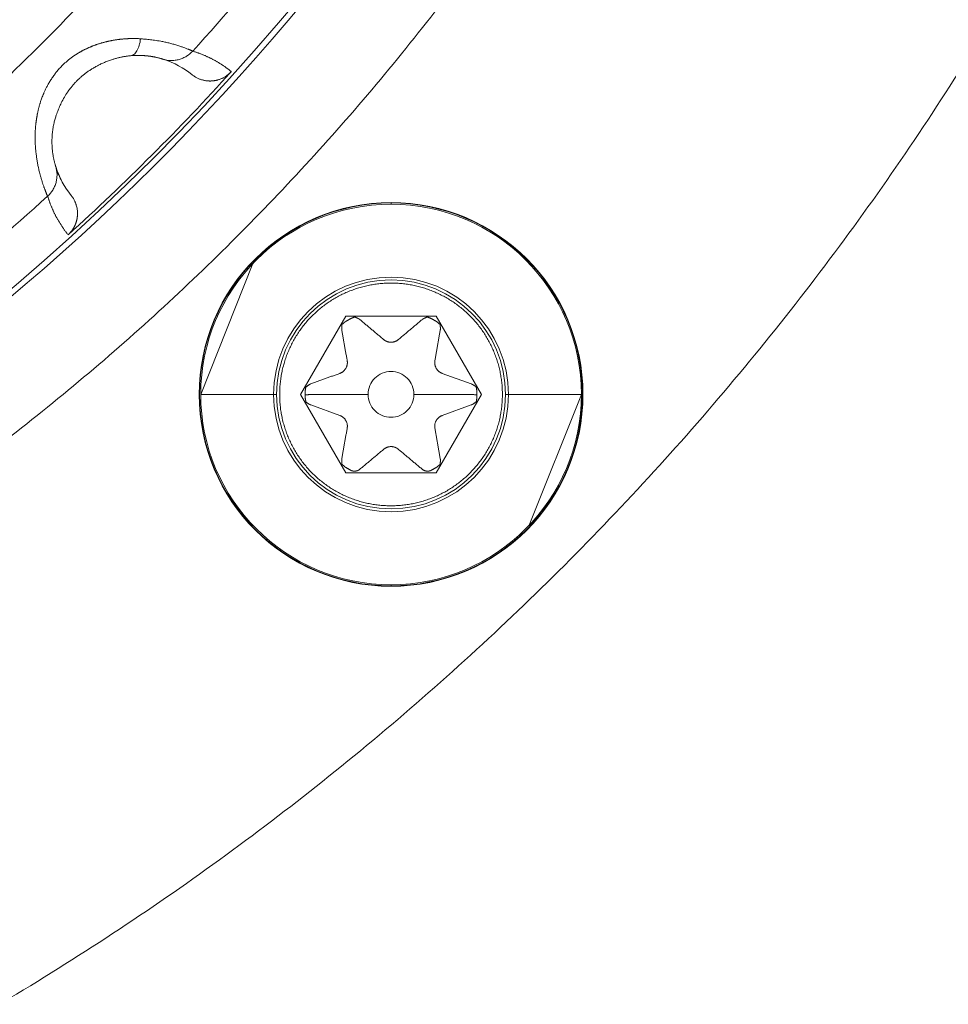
# Model space of a CAD drawing. Header units: millimetres. Extents: x 51337 to 61814, y -21781 to -12277.
# Tile 233 of 256: x 59281 to 59297, y -20757 to -20740. Entities that reach past the tile are written whole.
import ezdxf

# ---------------------------------------------------------------- set-up
doc = ezdxf.new("R2010")
doc.units = ezdxf.units.MM
doc.header["$LTSCALE"] = 0.3175
doc.layers.add('1轮廓实线层', color=7, linetype='Continuous', lineweight=18)

msp = doc.modelspace()

# ---------------------------------------------------------------- linework, layer by layer
at = {"layer": '1轮廓实线层'}
for p, q in [((59282.06566, -20742.86049), (59282.02365, -20742.80685)), ((59284.3208, -20746.32678), (59285.23001, -20744.04299)), ((59286.06444, -20746.32678), (59286.85398, -20744.95925)), ((59286.85398, -20744.95925), (59288.43306, -20744.95925)), ((59288.43306, -20744.95925), (59289.2226, -20746.32678)), ((59288.53765, -20745.959), (59289.04415, -20746.14335)), ((59286.85398, -20747.6943), (59286.06444, -20746.32678)), ((59289.2226, -20746.32678), (59288.43306, -20747.6943)), ((59290.96624, -20746.32678), (59290.05703, -20748.61057)), ((59286.74939, -20746.69456), (59286.24289, -20746.51021)), ((59289.04415, -20746.51021), (59288.53765, -20746.69456)), ((59288.43306, -20747.6943), (59286.85398, -20747.6943))]:
    msp.add_line(p, q, dxfattribs=at)
msp.add_circle((59287.64352, -20746.32678), 3.35, dxfattribs=at)
for centre, radius, start, end in [((59255.29339, -20713.97664), 117.32051, 300.7584308, 103.5504853), ((59255.29339, -20713.97664), 40, 288.773642, 251.226405), ((59255.29339, -20713.97664), 39.90067, 289.520584, 109.999747), ((59287.64352, -20746.32678), 3.34311, 90, 270), ((59287.64352, -20746.32678), 3.32276, 90, 180), ((59287.64352, -20746.32678), 3.34311, 270, 90), ((59287.64352, -20746.32678), 3.32276, 0, 90), ((59287.64352, -20746.32678), 2.04923, 0, 180), ((59287.64352, -20746.32678), 1.9988, 0, 180), ((59287.64352, -20746.32678), 3.32276, 180, 270), ((59287.64352, -20746.32678), 2.04923, 180, 0), ((59287.64352, -20746.32678), 1.9988, 180, 0), ((59287.64352, -20746.32678), 3.32276, 270, 0)]:
    msp.add_arc(centre, radius, start, end, dxfattribs=at)
for points, degree, knots in [([(59255.29339, -20663.97664), (59256.8034, -20663.97664), (59258.31341, -20664.04509), (59261.32105, -20664.31834), (59262.81868, -20664.52313), (59265.78926, -20665.06737), (59267.26222, -20665.40682), (59270.17137, -20666.21761), (59271.60758, -20666.68893), (59274.43144, -20667.7596), (59275.81911, -20668.35894), (59278.53453, -20669.68071), (59279.86228, -20670.40314), (59282.44697, -20671.96518), (59283.7039, -20672.80478), (59286.13667, -20674.59426), (59287.31248, -20675.54414), (59289.57336, -20677.54639), (59290.65841, -20678.59876), (59292.72886, -20680.79735), (59293.71425, -20681.94358), (59295.57728, -20684.32048), (59296.45492, -20685.55116), (59298.09526, -20688.08688), (59298.85795, -20689.39192), (59300.26213, -20692.06565), (59300.90362, -20693.43434), (59302.06014, -20696.22415), (59302.57516, -20697.64527), (59303.47452, -20700.52827), (59303.85885, -20701.99016), (59304.49367, -20704.94271), (59304.74416, -20706.43337), (59305.10924, -20709.43125), (59305.22383, -20710.93847), (59305.31618, -20713.95708), (59305.29393, -20715.46848), (59305.11278, -20718.48307), (59304.95388, -20719.98626), (59304.50072, -20722.9721), (59304.20647, -20724.45474), (59303.48502, -20727.38733), (59303.05783, -20728.83727), (59302.07401, -20731.69256), (59301.51738, -20733.0979), (59300.27925, -20735.85247), (59299.59776, -20737.20168), (59298.11549, -20739.83293), (59297.31472, -20741.11495), (59295.60046, -20743.60129), (59294.68698, -20744.80561), (59292.75479, -20747.12665), (59291.7361, -20748.24337), (59289.60184, -20750.38008), (59288.48628, -20751.40006), (59286.16745, -20753.3349), (59284.96418, -20754.24976), (59282.47981, -20755.96686), (59281.1987, -20756.7691), (59278.56916, -20758.25438), (59277.22072, -20758.93742), (59274.46758, -20760.1787), (59273.06287, -20760.73694), (59270.20872, -20761.72403), (59268.75927, -20762.15288), (59267.29339, -20762.51529)], 3, [0, 0, 0, 0, 0.03125, 0.03125, 0.0625, 0.0625, 0.09375, 0.09375, 0.125, 0.125, 0.15625, 0.15625, 0.1875, 0.1875, 0.21875, 0.21875, 0.25, 0.25, 0.28125, 0.28125, 0.3125, 0.3125, 0.34375, 0.34375, 0.375, 0.375, 0.40625, 0.40625, 0.4375, 0.4375, 0.46875, 0.46875, 0.5, 0.5, 0.53125, 0.53125, 0.5625, 0.5625, 0.59375, 0.59375, 0.625, 0.625, 0.65625, 0.65625, 0.6875, 0.6875, 0.71875, 0.71875, 0.75, 0.75, 0.78125, 0.78125, 0.8125, 0.8125, 0.84375, 0.84375, 0.875, 0.875, 0.90625, 0.90625, 0.9375, 0.9375, 0.96875, 0.96875, 1, 1, 1, 1]), ([(59267.29339, -20754.11934), (59268.48559, -20753.76295), (59269.6619, -20753.35342), (59271.97343, -20752.4313), (59273.10863, -20751.91873), (59275.32894, -20750.79459), (59276.41404, -20750.18304), (59278.52551, -20748.8658), (59279.55189, -20748.16012), (59281.53778, -20746.66022), (59282.49729, -20745.86602), (59284.34185, -20744.19537), (59285.22689, -20743.31894), (59286.91547, -20741.49079), (59287.71902, -20740.53908), (59289.23824, -20738.56794), (59289.95391, -20737.5485), (59291.29172, -20735.45), (59291.91384, -20734.37093), (59293.05962, -20732.16171), (59293.58326, -20731.03156), (59294.52791, -20728.72916), (59294.94892, -20727.5569), (59295.68496, -20725.17957), (59295.99999, -20723.9745), (59296.52157, -20721.54111), (59296.72813, -20720.31279), (59297.03112, -20717.84265), (59297.12756, -20716.60082), (59297.20956, -20714.11351), (59297.19512, -20712.86803), (59297.05548, -20710.38328), (59296.93028, -20709.14403), (59296.57009, -20706.68157), (59296.33512, -20705.45837), (59295.75726, -20703.03772), (59295.41437, -20701.84028), (59294.62342, -20699.48066), (59294.17534, -20698.31848), (59293.17757, -20696.03859), (59292.62786, -20694.92089), (59291.43118, -20692.73883), (59290.7842, -20691.67447), (59289.39811, -20689.60755), (59288.65899, -20688.60498), (59287.09448, -20686.66959), (59286.26909, -20685.73676), (59284.53857, -20683.94826), (59283.63345, -20683.09257), (59281.75066, -20681.46514), (59280.77299, -20680.69339), (59278.75286, -20679.23995), (59277.7104, -20678.55825), (59275.56895, -20677.29032), (59274.46997, -20676.70408), (59272.22419, -20675.63173), (59271.07741, -20675.1456), (59268.74513, -20674.27733), (59267.55963, -20673.89518), (59265.15934, -20673.23787), (59263.94455, -20672.96272), (59261.4953, -20672.52159), (59260.26084, -20672.35562), (59257.78205, -20672.13418), (59256.53772, -20672.07871), (59255.29339, -20672.07871)], 3, [0, 0, 0, 0, 0.03125, 0.03125, 0.0625, 0.0625, 0.09375, 0.09375, 0.125, 0.125, 0.15625, 0.15625, 0.1875, 0.1875, 0.21875, 0.21875, 0.25, 0.25, 0.28125, 0.28125, 0.3125, 0.3125, 0.34375, 0.34375, 0.375, 0.375, 0.40625, 0.40625, 0.4375, 0.4375, 0.46875, 0.46875, 0.5, 0.5, 0.53125, 0.53125, 0.5625, 0.5625, 0.59375, 0.59375, 0.625, 0.625, 0.65625, 0.65625, 0.6875, 0.6875, 0.71875, 0.71875, 0.75, 0.75, 0.78125, 0.78125, 0.8125, 0.8125, 0.84375, 0.84375, 0.875, 0.875, 0.90625, 0.90625, 0.9375, 0.9375, 0.96875, 0.96875, 1, 1, 1, 1]), ([(59283.27062, -20740.11632), (59283.26494, -20740.11598), (59283.25361, -20740.11529), (59283.23653, -20740.11443), (59283.21943, -20740.11372), (59283.20232, -20740.11315), (59283.18519, -20740.11273), (59283.16805, -20740.11246), (59283.15089, -20740.11233), (59283.13372, -20740.11235), (59283.11655, -20740.11251), (59283.09937, -20740.11282), (59283.08219, -20740.11328), (59283.065, -20740.11388), (59283.04782, -20740.11463), (59283.03063, -20740.11553), (59283.01345, -20740.11657), (59282.99628, -20740.11776), (59282.97911, -20740.11909), (59282.96196, -20740.12058), (59282.94481, -20740.1222), (59282.92768, -20740.12398), (59282.91057, -20740.1259), (59282.89348, -20740.12796), (59282.8764, -20740.13017), (59282.85935, -20740.13253), (59282.84232, -20740.13503), (59282.82532, -20740.13768), (59282.80835, -20740.14048), (59282.79141, -20740.14342), (59282.7745, -20740.1465), (59282.75762, -20740.14974), (59282.74078, -20740.15311), (59282.72399, -20740.15664), (59282.70723, -20740.16031), (59282.69051, -20740.16412), (59282.67384, -20740.16808), (59282.65721, -20740.17218), (59282.64064, -20740.17643), (59282.62411, -20740.18083), (59282.60764, -20740.18537), (59282.59122, -20740.19005), (59282.57486, -20740.19488), (59282.55856, -20740.19985), (59282.54232, -20740.20497), (59282.52615, -20740.21023), (59282.51003, -20740.21564), (59282.49399, -20740.22119), (59282.47801, -20740.22689), (59282.46211, -20740.23273), (59282.44628, -20740.23871), (59282.43052, -20740.24484), (59282.41484, -20740.25111), (59282.39924, -20740.25753), (59282.38372, -20740.26409), (59282.36828, -20740.27079), (59282.35293, -20740.27764), (59282.33766, -20740.28463), (59282.32249, -20740.29176), (59282.3074, -20740.29904), (59282.29241, -20740.30646), (59282.27751, -20740.31402), (59282.26271, -20740.32173), (59282.248, -20740.32958), (59282.2334, -20740.33757), (59282.2189, -20740.3457), (59282.20451, -20740.35398), (59282.1574, -20740.38174), (59282.08372, -20740.42988), (59281.99172, -20740.50141), (59281.91602, -20740.57025), (59281.85486, -20740.63434), (59281.80623, -20740.69164), (59281.76301, -20740.7474), (59281.72324, -20740.80364), (59281.68564, -20740.86271), (59281.653, -20740.9192), (59281.62482, -20740.97263), (59281.60065, -20741.02257), (59281.58006, -20741.06866), (59281.56268, -20741.11063), (59281.54815, -20741.14824), (59281.53617, -20741.18129), (59281.52647, -20741.20963), (59281.51882, -20741.23315), (59281.51304, -20741.25175), (59281.50896, -20741.26537), (59281.50496, -20741.27932), (59281.50065, -20741.29532), (59281.49547, -20741.31505), (59281.49051, -20741.33485), (59281.48573, -20741.35472), (59281.48115, -20741.37465), (59281.47676, -20741.39464), (59281.47257, -20741.41469), (59281.46857, -20741.43479), (59281.46476, -20741.45494), (59281.46115, -20741.47514), (59281.45773, -20741.49539), (59281.4545, -20741.51567), (59281.45147, -20741.53599), (59281.44864, -20741.55634), (59281.446, -20741.57673), (59281.44356, -20741.59714), (59281.44131, -20741.61758), (59281.43927, -20741.63804), (59281.43742, -20741.65852), (59281.43577, -20741.67902), (59281.43432, -20741.69955), (59281.43308, -20741.72009), (59281.43204, -20741.74064), (59281.4312, -20741.76121), (59281.43057, -20741.78179), (59281.43014, -20741.80238), (59281.42992, -20741.82296), (59281.42989, -20741.84353), (59281.43023, -20741.88412), (59281.43212, -20741.94431), (59281.43731, -20742.0226), (59281.44479, -20742.09902), (59281.45407, -20742.17304), (59281.46479, -20742.24432), (59281.47683, -20742.31274), (59281.48668, -20742.36306), (59281.49497, -20742.40095), (59281.50215, -20742.43144), (59281.51236, -20742.47211), (59281.52575, -20742.52157), (59281.54217, -20742.57748), (59281.55896, -20742.63027), (59281.57344, -20742.67311), (59281.58365, -20742.70212), (59281.59113, -20742.7233), (59281.59717, -20742.74056), (59281.60305, -20742.7568), (59281.60852, -20742.77155), (59281.61358, -20742.78489), (59281.61825, -20742.79689), (59281.62252, -20742.80762), (59281.62641, -20742.81717), (59281.62993, -20742.82559), (59281.6331, -20742.83298), (59281.63593, -20742.83939), (59281.63844, -20742.8449), (59281.64065, -20742.84958), (59281.64259, -20742.8535), (59281.64428, -20742.85672), (59281.64573, -20742.85932), (59281.64698, -20742.86134), (59281.64806, -20742.86288), (59281.64867, -20742.86356), (59281.64897, -20742.86389)], 3, [0, 0, 0, 0, 0.00396949, 0.00792271, 0.01186003, 0.01578181, 0.01968837, 0.02358008, 0.02745725, 0.0313202, 0.03516926, 0.03900472, 0.04282688, 0.04663604, 0.05043246, 0.05421644, 0.05798822, 0.06174807, 0.06549624, 0.06923297, 0.07295849, 0.07667303, 0.08037682, 0.08407006, 0.08775297, 0.09142573, 0.09508856, 0.09874162, 0.10238511, 0.1060192, 0.10964406, 0.11325986, 0.11686674, 0.12046488, 0.1240544, 0.12763547, 0.1312082, 0.13477275, 0.13832923, 0.14187778, 0.14541851, 0.14895154, 0.15247698, 0.15599495, 0.15950555, 0.16300889, 0.16650507, 0.1699942, 0.17347637, 0.1769517, 0.18042028, 0.18388221, 0.18733759, 0.19078653, 0.1942291, 0.19766542, 0.20109558, 0.20451967, 0.20793779, 0.21135004, 0.21475652, 0.21815732, 0.22155254, 0.22494229, 0.22832666, 0.23170577, 0.23507971, 0.2384486, 0.26502367, 0.28858214, 0.30926629, 0.32719576, 0.34242456, 0.35495638, 0.37010786, 0.38432111, 0.39758013, 0.40987007, 0.42117585, 0.43148202, 0.44077334, 0.44903524, 0.45625408, 0.46241746, 0.46751438, 0.47153548, 0.47447326, 0.47632223, 0.48054165, 0.48477243, 0.48901473, 0.4932687, 0.49753453, 0.50181238, 0.50610245, 0.51040495, 0.51472008, 0.51904807, 0.52338918, 0.52774364, 0.53211174, 0.53649375, 0.54088998, 0.54530077, 0.54972665, 0.55416822, 0.55862608, 0.56310085, 0.56759318, 0.57210371, 0.5766331, 0.58118203, 0.58575112, 0.59034034, 0.59494933, 0.59957776, 0.60422533, 0.622501, 0.6410032, 0.65970204, 0.67856197, 0.69757309, 0.71674304, 0.73607139, 0.74201651, 0.75161379, 0.76490258, 0.7819314, 0.80275304, 0.82690071, 0.84607373, 0.86019506, 0.86921539, 0.87888546, 0.88827987, 0.8973966, 0.90623394, 0.91479041, 0.92306479, 0.93105596, 0.93876294, 0.94618481, 0.95332069, 0.9601697, 0.96673093, 0.97300347, 0.97898633, 0.98467851, 0.99007894, 0.99518648, 1, 1, 1, 1]), ([(59283.09702, -20740.41275), (59283.11624, -20740.41111), (59283.1557, -20740.39591), (59283.20951, -20740.33255), (59283.24997, -20740.23425), (59283.26559, -20740.1556), (59283.27062, -20740.11632)], 3, [0, 0, 0, 0, 0.24769377, 0.50189629, 0.75609882, 1, 1, 1, 1]), ([(59284.18064, -20740.33223), (59284.18032, -20740.33203), (59284.17967, -20740.33162), (59284.17836, -20740.33089), (59284.17673, -20740.33002), (59284.17471, -20740.329), (59284.17229, -20740.32782), (59284.16941, -20740.32645), (59284.16604, -20740.32489), (59284.16213, -20740.32312), (59284.15764, -20740.32112), (59284.15251, -20740.31888), (59284.14672, -20740.31639), (59284.1402, -20740.31363), (59284.13292, -20740.31059), (59284.12482, -20740.30727), (59284.11586, -20740.30365), (59284.10598, -20740.29973), (59284.08966, -20740.29338), (59284.06359, -20740.28338), (59284.02274, -20740.26821), (59283.96934, -20740.24945), (59283.90632, -20740.22884), (59283.83727, -20740.20842), (59283.76747, -20740.19016), (59283.69615, -20740.17381), (59283.62947, -20740.16078), (59283.56935, -20740.1506), (59283.5172, -20740.14264), (59283.46777, -20740.13593), (59283.42142, -20740.13034), (59283.37845, -20740.12575), (59283.33911, -20740.122), (59283.30364, -20740.11894), (59283.28112, -20740.11716), (59283.27062, -20740.11632)], 3, [0, 0, 0, 0, 0.01071754, 0.02203092, 0.03393745, 0.04643449, 0.05951944, 0.07318978, 0.08744305, 0.1022769, 0.11768902, 0.1336772, 0.15023929, 0.1673732, 0.18507685, 0.20334817, 0.22218509, 0.24158542, 0.26154691, 0.312327, 0.37160412, 0.4392434, 0.5150676, 0.58163483, 0.64470892, 0.70430255, 0.76044006, 0.80090573, 0.83825972, 0.87255911, 0.90385888, 0.93221013, 0.95765864, 0.98024414, 1, 1, 1, 1]), ([(59284.18064, -20740.33223), (59284.15061, -20740.36521), (59284.11489, -20740.39544), (59284.05456, -20740.43291), (59284.03335, -20740.4441), (59283.9893, -20740.46337), (59283.96647, -20740.47145), (59283.91987, -20740.48423), (59283.8961, -20740.48891), (59283.84841, -20740.49478), (59283.82447, -20740.49597), (59283.75353, -20740.49448), (59283.70745, -20740.48667), (59283.66487, -20740.47358)], 3, [0, 0, 0, 0, 0.25, 0.25, 0.375, 0.375, 0.5, 0.5, 0.625, 0.625, 0.75, 0.75, 1, 1, 1, 1]), ([(59284.18064, -20740.33223), (59284.18767, -20740.33437), (59284.20175, -20740.33868), (59284.22269, -20740.34539), (59284.24353, -20740.3523), (59284.26427, -20740.35944), (59284.28491, -20740.36679), (59284.30544, -20740.37435), (59284.32587, -20740.38213), (59284.34619, -20740.39013), (59284.36641, -20740.39834), (59284.38652, -20740.40678), (59284.40653, -20740.41543), (59284.42643, -20740.4243), (59284.44623, -20740.43338), (59284.46593, -20740.44269), (59284.48551, -20740.45222), (59284.505, -20740.46196), (59284.52437, -20740.47193), (59284.54364, -20740.48212), (59284.56281, -20740.49252), (59284.58187, -20740.50315), (59284.60082, -20740.514), (59284.61967, -20740.52507), (59284.63841, -20740.53637), (59284.65704, -20740.54788), (59284.67556, -20740.55962), (59284.69398, -20740.57158), (59284.71229, -20740.58376), (59284.73049, -20740.59617), (59284.74859, -20740.6088), (59284.76657, -20740.62166), (59284.78445, -20740.63474), (59284.80222, -20740.64805), (59284.81988, -20740.66158), (59284.83744, -20740.67533), (59284.84903, -20740.68466), (59284.85483, -20740.68933)], 3, [0, 0, 0, 0, 0.02695908, 0.05401288, 0.0811614, 0.10840466, 0.13574267, 0.16317545, 0.19070299, 0.21832533, 0.24604246, 0.27385441, 0.30176118, 0.32976278, 0.35785923, 0.38605054, 0.41433672, 0.44271778, 0.47119373, 0.49976459, 0.52843036, 0.55719105, 0.58604669, 0.61499727, 0.64404281, 0.67318333, 0.70241882, 0.7317493, 0.76117479, 0.79069529, 0.82031081, 0.85002137, 0.87982697, 0.90972762, 0.93972333, 0.96981413, 1, 1, 1, 1]), ([(59281.79033, -20742.34815), (59281.79014, -20742.34755), (59281.78976, -20742.34633), (59281.78905, -20742.3441), (59281.7882, -20742.34149), (59281.7872, -20742.33841), (59281.78604, -20742.33483), (59281.78471, -20742.33069), (59281.78321, -20742.32593), (59281.78153, -20742.3205), (59281.77876, -20742.31135), (59281.77458, -20742.297), (59281.7687, -20742.27524), (59281.76324, -20742.25325), (59281.75832, -20742.23184), (59281.75399, -20742.2116), (59281.74941, -20742.18843), (59281.74471, -20742.16212), (59281.74001, -20742.13253), (59281.73548, -20742.09947), (59281.73134, -20742.0628), (59281.72778, -20742.02202), (59281.72518, -20741.97757), (59281.72384, -20741.93005), (59281.72395, -20741.88964), (59281.72482, -20741.85629), (59281.72598, -20741.82892), (59281.72807, -20741.79575), (59281.73156, -20741.75659), (59281.7384, -20741.69971), (59281.75024, -20741.62957), (59281.76827, -20741.55176), (59281.78735, -20741.48452), (59281.80589, -20741.42807), (59281.82259, -20741.38245), (59281.83641, -20741.3476), (59281.85627, -20741.30023), (59281.88847, -20741.23051), (59281.93836, -20741.13826), (59281.99135, -20741.05493), (59282.03356, -20740.99658), (59282.06749, -20740.95308), (59282.09977, -20740.91437), (59282.13852, -20740.87172), (59282.17784, -20740.83198), (59282.21922, -20740.79349), (59282.26307, -20740.75596), (59282.30981, -20740.7192), (59282.35796, -20740.68438), (59282.40862, -20740.65068), (59282.46238, -20740.61794), (59282.51988, -20740.58607), (59282.58035, -20740.55578), (59282.64372, -20740.52734), (59282.70983, -20740.50105), (59282.7638, -20740.48234), (59282.80456, -20740.46964), (59282.83139, -20740.46181), (59282.85821, -20740.4545), (59282.88501, -20740.44772), (59282.91179, -20740.44146), (59282.93852, -20740.43573), (59282.96519, -20740.43054), (59282.99178, -20740.42588), (59283.01829, -20740.42176), (59283.04469, -20740.41819), (59283.071, -20740.41512), (59283.08833, -20740.41354), (59283.09702, -20740.41275)], 3, [0, 0, 0, 0, 0.00751197, 0.01531793, 0.02341576, 0.03180325, 0.04047812, 0.04943801, 0.0586804, 0.06820264, 0.07800188, 0.10242302, 0.12645154, 0.15008491, 0.16454662, 0.17970674, 0.19553419, 0.21199468, 0.22905127, 0.24666478, 0.26479462, 0.28340031, 0.30295506, 0.32206646, 0.3407609, 0.348747, 0.35858432, 0.37023099, 0.38363919, 0.39876451, 0.42719923, 0.45186304, 0.47298736, 0.49068841, 0.50502157, 0.51601498, 0.52368322, 0.55004226, 0.58294232, 0.61442482, 0.63503837, 0.64482133, 0.66180282, 0.67826906, 0.69423864, 0.7097287, 0.72673916, 0.74375908, 0.76078271, 0.77780123, 0.79613127, 0.81507832, 0.83464802, 0.8548515, 0.8757079, 0.89724898, 0.90566334, 0.91409053, 0.92253391, 0.93099722, 0.93948456, 0.94800046, 0.95654983, 0.96513801, 0.97377074, 0.9824542, 0.99119496, 1, 1, 1, 1]), ([(59283.22411, -20740.40716), (59283.22776, -20740.40715), (59283.23504, -20740.40715), (59283.24577, -20740.40723), (59283.25633, -20740.40738), (59283.26669, -20740.4076), (59283.27688, -20740.40789), (59283.28689, -20740.40823), (59283.29671, -20740.40864), (59283.30636, -20740.40909), (59283.31582, -20740.4096), (59283.32512, -20740.41016), (59283.33423, -20740.41076), (59283.34317, -20740.4114), (59283.35194, -20740.41208), (59283.36054, -20740.4128), (59283.36897, -20740.41355), (59283.37723, -20740.41434), (59283.38533, -20740.41515), (59283.39326, -20740.41599), (59283.40102, -20740.41685), (59283.40862, -20740.41773), (59283.41607, -20740.41864), (59283.42335, -20740.41956), (59283.43048, -20740.4205), (59283.43745, -20740.42145), (59283.44426, -20740.42241), (59283.45093, -20740.42339), (59283.45744, -20740.42437), (59283.4638, -20740.42536), (59283.47002, -20740.42635), (59283.47609, -20740.42735), (59283.48201, -20740.42835), (59283.4878, -20740.42935), (59283.49344, -20740.43035), (59283.49895, -20740.43135), (59283.50431, -20740.43235), (59283.50955, -20740.43334), (59283.51465, -20740.43432), (59283.51961, -20740.4353), (59283.52445, -20740.43628), (59283.53435, -20740.4383), (59283.55074, -20740.44183), (59283.5739, -20740.44722), (59283.59921, -20740.45367), (59283.61977, -20740.45943), (59283.63486, -20740.46395), (59283.64497, -20740.46711), (59283.6526, -20740.46957), (59283.65817, -20740.47141), (59283.66218, -20740.47273), (59283.664, -20740.47331), (59283.66487, -20740.47358)], 3, [0, 0, 0, 0, 0.01270573, 0.02535382, 0.03794418, 0.05047664, 0.06295092, 0.0753667, 0.08772353, 0.10002095, 0.11225839, 0.12443526, 0.13655089, 0.14860458, 0.16059559, 0.17252312, 0.18438637, 0.19618449, 0.20791661, 0.21958183, 0.23117926, 0.24270796, 0.25416701, 0.26555545, 0.27687233, 0.2881167, 0.29928759, 0.31038404, 0.32140509, 0.33234977, 0.34321713, 0.35400621, 0.36471607, 0.37534577, 0.38589438, 0.39636097, 0.40674462, 0.41704444, 0.42725952, 0.43738897, 0.44743193, 0.45738753, 0.50009895, 0.55732906, 0.62950678, 0.71713689, 0.77411382, 0.82727834, 0.87653354, 0.92179163, 0.96297199, 1, 1, 1, 1]), ([(59284.85483, -20740.68933), (59284.79388, -20740.75673), (59284.62433, -20740.84409), (59284.52267, -20740.85237), (59284.47293, -20740.85643), (59284.42069, -20740.84983), (59284.27955, -20740.83199), (59284.16849, -20740.74197)], 2, [0, 0, 0, 0.25, 0.5, 0.5, 0.75, 0.75, 1, 1, 1]), ([(59281.79033, -20742.34815), (59281.80342, -20742.39073), (59281.81122, -20742.43681), (59281.81272, -20742.50775), (59281.81153, -20742.53168), (59281.80566, -20742.57938), (59281.80097, -20742.60314), (59281.7882, -20742.64974), (59281.78011, -20742.67257), (59281.76084, -20742.71662), (59281.74966, -20742.73782), (59281.71218, -20742.79815), (59281.68196, -20742.83387), (59281.64897, -20742.86389)], 3, [0, 0, 0, 0, 0.25, 0.25, 0.375, 0.375, 0.5, 0.5, 0.625, 0.625, 0.75, 0.75, 1, 1, 1, 1]), ([(59282.00608, -20743.53808), (59282.00141, -20743.53228), (59281.99208, -20743.52069), (59281.97833, -20743.50313), (59281.9648, -20743.48548), (59281.95149, -20743.46771), (59281.93841, -20743.44983), (59281.92555, -20743.43184), (59281.91292, -20743.41375), (59281.90051, -20743.39555), (59281.88833, -20743.37724), (59281.87637, -20743.35882), (59281.86463, -20743.34029), (59281.85311, -20743.32166), (59281.84182, -20743.30292), (59281.83075, -20743.28408), (59281.8199, -20743.26513), (59281.80927, -20743.24607), (59281.79886, -20743.2269), (59281.78868, -20743.20763), (59281.77871, -20743.18825), (59281.76896, -20743.16877), (59281.75944, -20743.14918), (59281.75013, -20743.12949), (59281.74104, -20743.10969), (59281.73217, -20743.08979), (59281.72352, -20743.06978), (59281.71509, -20743.04967), (59281.70687, -20743.02945), (59281.69887, -20743.00913), (59281.69109, -20742.9887), (59281.68353, -20742.96817), (59281.67618, -20742.94753), (59281.66905, -20742.92679), (59281.66213, -20742.90595), (59281.65542, -20742.88501), (59281.65112, -20742.87092), (59281.64897, -20742.86389)], 3, [0, 0, 0, 0, 0.03018539, 0.06027571, 0.090271, 0.12017125, 0.14997647, 0.17968668, 0.20930189, 0.2388221, 0.26824732, 0.29757758, 0.32681287, 0.35595321, 0.38499861, 0.41394907, 0.44280462, 0.47156526, 0.50023101, 0.52880186, 0.55727784, 0.58565896, 0.61394522, 0.64213665, 0.67023324, 0.69823502, 0.72614199, 0.75395416, 0.78167156, 0.80929418, 0.83682205, 0.86425516, 0.89159355, 0.91883721, 0.94598617, 0.97304043, 1, 1, 1, 1]), ([(59282.00608, -20743.53808), (59282.0087, -20743.53568), (59282.01395, -20743.53087), (59282.02165, -20743.52344), (59282.02922, -20743.51582), (59282.03664, -20743.50802), (59282.04391, -20743.50003), (59282.05103, -20743.49187), (59282.05799, -20743.48354), (59282.06478, -20743.47504), (59282.07139, -20743.46637), (59282.07782, -20743.45755), (59282.08407, -20743.44859), (59282.09012, -20743.43947), (59282.09598, -20743.43022), (59282.10164, -20743.42084), (59282.10709, -20743.41134), (59282.11233, -20743.40172), (59282.11736, -20743.39199), (59282.12217, -20743.38216), (59282.12676, -20743.37223), (59282.13112, -20743.36222), (59282.13526, -20743.35213), (59282.13917, -20743.34197), (59282.14286, -20743.33175), (59282.14631, -20743.32147), (59282.14953, -20743.31115), (59282.15252, -20743.30079), (59282.15527, -20743.2904), (59282.1578, -20743.27999), (59282.16009, -20743.26956), (59282.16215, -20743.25913), (59282.16399, -20743.2487), (59282.16559, -20743.23828), (59282.16697, -20743.22788), (59282.16812, -20743.2175), (59282.16935, -20743.20392), (59282.17071, -20743.18101), (59282.17075, -20743.14272), (59282.16552, -20743.08686), (59282.15448, -20743.03818), (59282.14281, -20743.00243), (59282.13585, -20742.98364), (59282.12792, -20742.96465), (59282.11899, -20742.94553), (59282.10903, -20742.9264), (59282.09805, -20742.90734), (59282.086, -20742.88847), (59282.07298, -20742.86983), (59282.06353, -20742.85785), (59282.05877, -20742.85182)], 3, [0, 0, 0, 0, 0.01404921, 0.02814998, 0.04229891, 0.05649251, 0.07072723, 0.08499945, 0.0993055, 0.11364162, 0.12800404, 0.14238893, 0.1567924, 0.17121056, 0.18563948, 0.20007518, 0.21451371, 0.22895109, 0.24338333, 0.25780645, 0.27221649, 0.28660948, 0.30098151, 0.31532866, 0.32964706, 0.34393289, 0.35818237, 0.37239175, 0.38655737, 0.4006756, 0.41474291, 0.42875581, 0.44271091, 0.45660488, 0.47043448, 0.48419656, 0.49788807, 0.52435307, 0.57490226, 0.64910943, 0.74573831, 0.77138158, 0.79779211, 0.82492597, 0.85273542, 0.88116899, 0.91017173, 0.9396855, 0.96964937, 1, 1, 1, 1]), ([(59288.18498, -20745.02208), (59288.20215, -20745.00767), (59288.22964, -20744.99451), (59288.23771, -20744.99064), (59288.27839, -20744.97365)], 2, [0, 0, 0, 0.5, 0.5, 1, 1, 1]), ([(59287.24352, -20746.32678), (59287.24352, -20746.27442), (59287.25393, -20746.22208), (59287.29401, -20746.12533), (59287.32365, -20746.08096), (59287.3977, -20746.00691), (59287.44207, -20745.97726), (59287.53882, -20745.93719), (59287.59116, -20745.92678), (59287.64352, -20745.92678)], 3, [0, 0, 0, 0, 0.25, 0.25, 0.5, 0.5, 0.75, 0.75, 1, 1, 1, 1]), ([(59287.64352, -20745.92678), (59287.69588, -20745.92678), (59287.74822, -20745.93719), (59287.84497, -20745.97726), (59287.88934, -20746.00691), (59287.96339, -20746.08096), (59287.99303, -20746.12533), (59288.03311, -20746.22208), (59288.04352, -20746.27442), (59288.04352, -20746.32678)], 3, [0, 0, 0, 0, 0.25, 0.25, 0.5, 0.5, 0.75, 0.75, 1, 1, 1, 1]), ([(59287.24352, -20746.32678), (59287.23488, -20746.32678), (59287.21764, -20746.32678), (59287.19187, -20746.32678), (59287.16623, -20746.32678), (59287.14073, -20746.32679), (59287.11536, -20746.32679), (59287.09014, -20746.3268), (59287.06507, -20746.32681), (59287.04015, -20746.32683), (59287.01538, -20746.32684), (59286.99077, -20746.32686), (59286.96632, -20746.32688), (59286.94203, -20746.32691), (59286.91792, -20746.32693), (59286.89397, -20746.32696), (59286.8702, -20746.327), (59286.8466, -20746.32704), (59286.82318, -20746.32708), (59286.79995, -20746.32713), (59286.7769, -20746.32718), (59286.75403, -20746.32723), (59286.73136, -20746.32729), (59286.70888, -20746.32736), (59286.68658, -20746.32743), (59286.66449, -20746.3275), (59286.64259, -20746.32758), (59286.62088, -20746.32766), (59286.59938, -20746.32775), (59286.57808, -20746.32785), (59286.55698, -20746.32795), (59286.53609, -20746.32805), (59286.5154, -20746.32817), (59286.49492, -20746.32828), (59286.47464, -20746.32841), (59286.45457, -20746.32854), (59286.43471, -20746.32867), (59286.41506, -20746.32882), (59286.39562, -20746.32897), (59286.37639, -20746.32912), (59286.35737, -20746.32928), (59286.33856, -20746.32945), (59286.31996, -20746.32963), (59286.30157, -20746.32981), (59286.28339, -20746.33), (59286.26543, -20746.3302), (59286.24767, -20746.3304), (59286.23013, -20746.33061), (59286.2128, -20746.33083), (59286.19567, -20746.33106), (59286.17876, -20746.33129), (59286.16205, -20746.33153), (59286.15103, -20746.33169), (59286.14554, -20746.33178)], 3, [0, 0, 0, 0, 0.02196772, 0.04386063, 0.06567721, 0.08741595, 0.10907538, 0.13065404, 0.15215052, 0.17356342, 0.19489136, 0.21613301, 0.23728705, 0.2583522, 0.27932719, 0.30021081, 0.32100183, 0.34169911, 0.36230148, 0.38280784, 0.40321709, 0.42352818, 0.44374008, 0.46385178, 0.48386232, 0.50377075, 0.52357615, 0.54327763, 0.56287434, 0.58236544, 0.60175012, 0.62102762, 0.64019718, 0.65925808, 0.67820963, 0.69705115, 0.71578201, 0.73440158, 0.75290929, 0.77130456, 0.78958686, 0.80775567, 0.82581051, 0.84375092, 0.86157644, 0.87928667, 0.89688122, 0.91435971, 0.9317218, 0.94896717, 0.96609551, 0.98310654, 1, 1, 1, 1]), ([(59287.64352, -20746.72678), (59287.59116, -20746.72678), (59287.53882, -20746.71637), (59287.44207, -20746.67629), (59287.3977, -20746.64664), (59287.32365, -20746.5726), (59287.29401, -20746.52822), (59287.25393, -20746.43148), (59287.24352, -20746.37914), (59287.24352, -20746.32678)], 3, [0, 0, 0, 0, 0.25, 0.25, 0.5, 0.5, 0.75, 0.75, 1, 1, 1, 1]), ([(59288.04352, -20746.32678), (59288.04352, -20746.37914), (59288.03311, -20746.43148), (59287.99303, -20746.52822), (59287.96339, -20746.5726), (59287.88934, -20746.64664), (59287.84497, -20746.67629), (59287.74822, -20746.71637), (59287.69588, -20746.72678), (59287.64352, -20746.72678)], 3, [0, 0, 0, 0, 0.25, 0.25, 0.5, 0.5, 0.75, 0.75, 1, 1, 1, 1]), ([(59289.14146, -20746.33171), (59289.13445, -20746.33161), (59289.12037, -20746.3314), (59289.09896, -20746.3311), (59289.07721, -20746.33082), (59289.05512, -20746.33054), (59289.0327, -20746.33028), (59289.00992, -20746.33003), (59288.98681, -20746.32979), (59288.96335, -20746.32956), (59288.93955, -20746.32934), (59288.9154, -20746.32913), (59288.89092, -20746.32893), (59288.86609, -20746.32875), (59288.84092, -20746.32857), (59288.81541, -20746.32841), (59288.78956, -20746.32825), (59288.76338, -20746.3281), (59288.73686, -20746.32797), (59288.71001, -20746.32784), (59288.68283, -20746.32772), (59288.65532, -20746.32761), (59288.62749, -20746.32751), (59288.59934, -20746.32741), (59288.57087, -20746.32733), (59288.54209, -20746.32725), (59288.51301, -20746.32718), (59288.48361, -20746.32711), (59288.45392, -20746.32706), (59288.42394, -20746.32701), (59288.39366, -20746.32696), (59288.36311, -20746.32692), (59288.33228, -20746.32689), (59288.30117, -20746.32686), (59288.26981, -20746.32684), (59288.23818, -20746.32682), (59288.20631, -20746.32681), (59288.1742, -20746.32679), (59288.14185, -20746.32679), (59288.10927, -20746.32678), (59288.07649, -20746.32678), (59288.05452, -20746.32678), (59288.04352, -20746.32678)], 3, [0, 0, 0, 0, 0.02155716, 0.04330545, 0.06524433, 0.08737317, 0.10969132, 0.13219803, 0.15489253, 0.17777395, 0.20084139, 0.22409388, 0.24753035, 0.27114971, 0.29495079, 0.31893232, 0.34309301, 0.36743146, 0.39194623, 0.41663577, 0.44149851, 0.46653276, 0.49173678, 0.51710874, 0.54264677, 0.56834887, 0.59421302, 0.6202371, 0.6464189, 0.67275615, 0.69924652, 0.72588758, 0.75267682, 0.77961169, 0.80668953, 0.83390762, 0.86126317, 0.88875332, 0.91637512, 0.94412556, 0.97200157, 1, 1, 1, 1])]:
    msp.add_open_spline(points, degree=degree, knots=knots, dxfattribs=at)
for points, weights in [([(59255.29339, -20676.87032), (59312.41423, -20676.87032), (59321.61459, -20733.94861), (59265.29339, -20749.71009)], [0.912648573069, 0.385737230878, 0.376739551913, 0.885655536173]), ([(59287.64352, -20743.00401), (59287.64352, -20742.99506), (59287.64352, -20742.98825), (59287.64352, -20742.98366)], [0.999766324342, 0.995928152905, 0.995927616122, 0.99976471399]), ([(59285.59429, -20746.32678), (59285.03259, -20746.32678), (59284.59555, -20746.32678), (59284.32076, -20746.32678)], [0.978690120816, 0.950651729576, 0.950652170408, 0.978691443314]), ([(59285.64472, -20746.32678), (59285.62694, -20746.32678), (59285.61002, -20746.32678), (59285.59429, -20746.32678)], [0.999609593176, 0.993253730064, 0.993252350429, 0.99960545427]), ([(59289.69275, -20746.32678), (59289.67702, -20746.32678), (59289.6601, -20746.32678), (59289.64232, -20746.32678)], [0.99960545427, 0.993252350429, 0.993253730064, 0.999609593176]), ([(59290.96628, -20746.32678), (59290.69149, -20746.32678), (59290.25446, -20746.32678), (59289.69275, -20746.32678)], [0.978691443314, 0.950652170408, 0.950651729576, 0.978690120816]), ([(59287.64352, -20749.66989), (59287.64352, -20749.66531), (59287.64352, -20749.6585), (59287.64352, -20749.64954)], [0.99976471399, 0.995927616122, 0.995928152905, 0.999766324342])]:
    msp.add_rational_spline(points, weights, degree=3, dxfattribs=at)
for points, degree in [([(59285.84345, -20738.38532), (59285.31063, -20739.05221), (59284.75596, -20739.70164), (59284.18064, -20740.33223)], 3), ([(59283.09702, -20740.41275), (59283.14121, -20740.409), (59283.18366, -20740.40728), (59283.22411, -20740.40716)], 3), ([(59283.66487, -20740.47358), (59283.85982, -20740.53351), (59284.02502, -20740.62567), (59284.16849, -20740.74197)], 3), ([(59283.67303, -20740.47602), (59283.6939, -20740.48257), (59283.71441, -20740.48951), (59283.73457, -20740.49682)], 3), ([(59284.85483, -20740.68933), (59283.95409, -20741.68613), (59283.00288, -20742.63734), (59282.00608, -20743.53808)], 3), ([(59282.05877, -20742.85182), (59281.94245, -20742.70833), (59281.85027, -20742.54311), (59281.79033, -20742.34815)], 3), ([(59281.89698, -20742.60726), (59281.85714, -20742.53225), (59281.82283, -20742.45208), (59281.79531, -20742.36548)], 3), ([(59281.64897, -20742.86389), (59281.01838, -20743.43922), (59280.36895, -20743.99388), (59279.70207, -20744.52671)], 3), ([(59289.58772, -20746.32678), (59289.58772, -20745.94061), (59289.29235, -20745.22639), (59288.74574, -20744.67917), (59288.03132, -20744.38279), (59287.25787, -20744.38236), (59286.54313, -20744.67795), (59285.99592, -20745.22456), (59285.69932, -20745.93949), (59285.69932, -20746.32678)], 2), ([(59286.93476, -20745.00478), (59287.00833, -20744.97365)], 1), ([(59287.00833, -20744.97365), (59287.048, -20744.99007), (59287.08452, -20745.00736), (59287.10206, -20745.02208)], 2), ([(59288.27839, -20744.97365), (59288.35228, -20745.00478)], 1), ([(59286.78332, -20745.19931), (59286.78104, -20745.1819), (59286.78386, -20745.13043), (59286.78523, -20745.10653)], 2), ([(59286.78523, -20745.10653), (59286.7948, -20745.09938), (59286.83965, -20745.06027), (59286.85302, -20745.05198)], 2), ([(59286.85302, -20745.05198), (59286.93476, -20745.00478)], 1), ([(59287.10206, -20745.02208), (59287.51783, -20745.37093)], 1), ([(59287.76921, -20745.37093), (59288.18498, -20745.02208)], 1), ([(59288.35228, -20745.00478), (59288.43402, -20745.05198)], 1), ([(59288.43402, -20745.05198), (59288.4482, -20745.06077), (59288.50038, -20745.10763), (59288.50129, -20745.10839)], 2), ([(59288.50129, -20745.10839), (59288.50232, -20745.13173), (59288.50655, -20745.17775), (59288.50372, -20745.19931)], 2), ([(59286.87795, -20745.73633), (59286.78332, -20745.19931)], 1), ([(59288.50372, -20745.19931), (59288.40909, -20745.73633)], 1), ([(59287.51783, -20745.37093), (59287.57285, -20745.41534), (59287.64352, -20745.41534)], 2), ([(59287.64352, -20745.41534), (59287.71419, -20745.41534), (59287.76921, -20745.37093)], 2), ([(59286.74939, -20745.959), (59286.81735, -20745.93426), (59286.89067, -20745.80847), (59286.87795, -20745.73633)], 2), ([(59288.40909, -20745.73633), (59288.40596, -20745.77106)], 1), ([(59288.40596, -20745.77106), (59288.40611, -20745.83379), (59288.47803, -20745.93729), (59288.53765, -20745.959)], 2), ([(59286.24289, -20746.14335), (59286.74939, -20745.959)], 1), ([(59286.15471, -20746.20066), (59286.21272, -20746.15433), (59286.24289, -20746.14335)], 2), ([(59289.04415, -20746.14335), (59289.06264, -20746.15008), (59289.10833, -20746.17896), (59289.12928, -20746.19341)], 2), ([(59285.69932, -20746.32678), (59285.69932, -20746.71294), (59285.99469, -20747.42716), (59286.5413, -20747.97438), (59287.25572, -20748.27076), (59288.02917, -20748.27119), (59288.74391, -20747.9756), (59289.29112, -20747.42899), (59289.58772, -20746.71406), (59289.58772, -20746.32678)], 2), ([(59286.14426, -20746.27958), (59286.14468, -20746.26639), (59286.15351, -20746.21381), (59286.15471, -20746.20066)], 2), ([(59286.14426, -20746.37397), (59286.14426, -20746.27958)], 1), ([(59289.12928, -20746.19341), (59289.13071, -20746.20507), (59289.14228, -20746.26376), (59289.14278, -20746.27958)], 2), ([(59289.14278, -20746.27958), (59289.14278, -20746.37397)], 1), ([(59286.15776, -20746.46015), (59286.15633, -20746.44848), (59286.14476, -20746.3898), (59286.14426, -20746.37397)], 2), ([(59286.24289, -20746.51021), (59286.2244, -20746.50348), (59286.17871, -20746.47459), (59286.15776, -20746.46015)], 2), ([(59289.13233, -20746.4529), (59289.07432, -20746.49923), (59289.04415, -20746.51021)], 2), ([(59289.14278, -20746.37397), (59289.14236, -20746.38716), (59289.13353, -20746.43975), (59289.13233, -20746.4529)], 2), ([(59286.87795, -20746.91723), (59286.89051, -20746.846), (59286.81823, -20746.71961), (59286.74939, -20746.69456)], 2), ([(59288.53765, -20746.69456), (59288.46969, -20746.7193), (59288.39637, -20746.84508), (59288.40909, -20746.91723)], 2), ([(59286.78332, -20747.45424), (59286.87795, -20746.91723)], 1), ([(59288.40909, -20746.91723), (59288.50372, -20747.45424)], 1), ([(59287.51812, -20747.28239), (59287.09991, -20747.63326)], 1), ([(59287.76894, -20747.2824), (59287.71435, -20747.23851), (59287.57341, -20747.23793), (59287.51812, -20747.28239)], 2), ([(59288.18713, -20747.63326), (59287.76894, -20747.2824)], 1), ([(59286.78574, -20747.54516), (59286.78472, -20747.52182), (59286.78049, -20747.4758), (59286.78332, -20747.45424)], 2), ([(59286.85302, -20747.60157), (59286.83884, -20747.59278), (59286.78665, -20747.54591), (59286.78574, -20747.54516)], 2), ([(59288.50181, -20747.54702), (59288.49224, -20747.55418), (59288.44739, -20747.59328), (59288.43402, -20747.60157)], 2), ([(59288.50372, -20747.45424), (59288.506, -20747.47165), (59288.50318, -20747.52312), (59288.50181, -20747.54702)], 2), ([(59286.93476, -20747.64877), (59286.85302, -20747.60157)], 1), ([(59287.00564, -20747.66657), (59286.96797, -20747.66657), (59286.93476, -20747.64877)], 2), ([(59287.09991, -20747.63326), (59287.05864, -20747.66657), (59287.00564, -20747.66657)], 2), ([(59288.2814, -20747.66657), (59288.2284, -20747.66657), (59288.18713, -20747.63326)], 2), ([(59288.35228, -20747.64877), (59288.31907, -20747.66657), (59288.2814, -20747.66657)], 2), ([(59288.43402, -20747.60157), (59288.35228, -20747.64877)], 1)]:
    msp.add_open_spline(points, degree=degree, dxfattribs=at)

doc.saveas('drawing.dxf')
